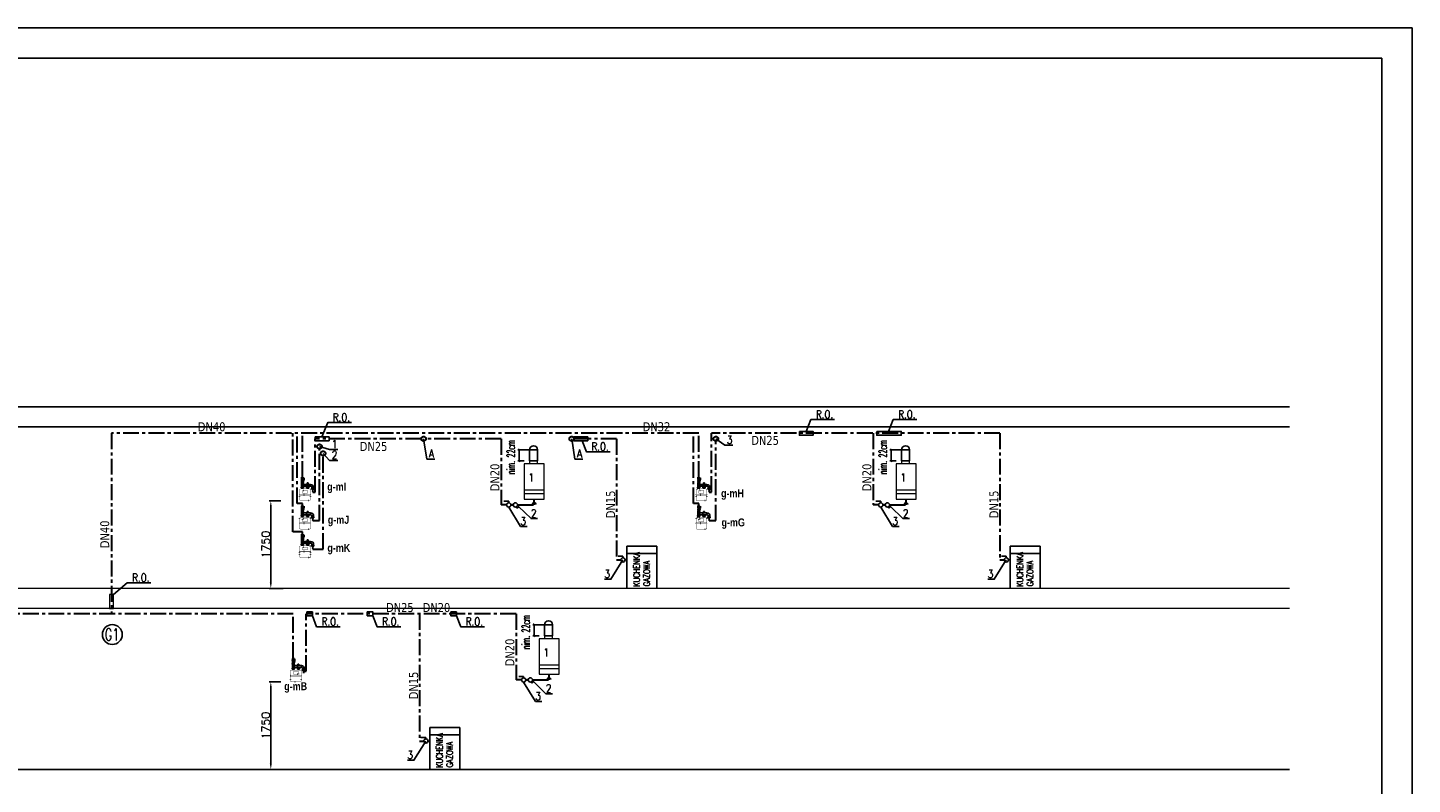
# Model space of a CAD drawing. Extents: x -220425 to -32551, y -64521 to 77206.
# Tile 37 of 59: x -145819 to -118180, y -3996 to 11109. Entities that reach past the tile are written whole.
import ezdxf
from ezdxf.enums import TextEntityAlignment as Align
from ezdxf.lldxf.tags import DXFTag

# ---------------------------------------------------------------- set-up
doc = ezdxf.new("R2010")
doc.units = 0
doc.header["$MEASUREMENT"] = 0
for name, pattern in [('ACAD_ISO07W100', [3, 0, -3]), ('ACAD_ISO14W100', [25.5, 12, -3, 0.5, -3, 0.5, -3, 0.5, -3]), ('Kreski i kropki', [450, 250, -100, 0, -100]), ('MITTE', [50.8, 31.75, -6.35, 6.35, -6.35])]:
    doc.linetypes.add(name, pattern=pattern)
for name, color, linetype, lineweight in [('#ks', 34, 'Continuous', 30), ('..', 5, 'Continuous', 35), ('_AP_gaz', 50, 'Kreski i kropki', 30), ('_MK_gaz', 50, 'Kreski i kropki', 30), ('IS_Zimna_woda', 5, 'SOLID', 30), ('Istniejące stropy_Nr_Pióra__5', 7, 'Continuous', 13), ('kec_urzadzenia', 6, 'Continuous', 35)]:
    doc.layers.add(name, color=color, linetype=linetype, lineweight=lineweight)
for name, color, linetype in [('#opisy', 252, 'Continuous'), ('02_OPIS', 3, 'Continuous'), ('_ARMATURA', 6, 'Continuous'), ('_MK_opis gazu', 3, 'Continuous'), ('_opisy wodkan', 2, 'Continuous'), ('armatura', 6, 'Continuous'), ('Drzwi ArchiCAD', 7, 'Continuous'), ('gaz', 2, 'Continuous'), ('KONTUR', 2, 'Continuous'), ('OPISRZĘDNA', 6, 'Continuous'), ('osie', 25, 'Continuous'), ('w25', 2, 'Continuous'), ('w35', 3, 'Continuous'), ('WYMIAR', 1, 'Continuous'), ('wymiary', 1, 'Continuous')]:
    doc.layers.add(name, color=color, linetype=linetype)
doc.styles.add('GENERATED_STYLE_4', font='txt')
doc.styles.add('GLOWNE', font='verdana.ttf')
doc.styles.add('ROMANS', font='romans.shx', dxfattribs={"width": 0.85, "height": 0.11})
doc.styles.add('SIMPLEX', font='SIMPLEX.SHX')
doc.styles.get("Standard").update_dxf_attribs({"font": 'txt', "bigfont": 'BIGFONT.SHX'})
tags = doc.linetypes.add('SOLID', pattern=[10, 10, 0]).pattern_tags.tags
tags[6:7] = [DXFTag(74, 4), DXFTag(75, 0), DXFTag(340, '0'), DXFTag(46, 0.0), DXFTag(50, 0.0), DXFTag(44, 0.0), DXFTag(45, 0.0)]
tags[4:5] = [DXFTag(74, 4), DXFTag(75, 0), DXFTag(340, '0'), DXFTag(46, 0.0), DXFTag(50, 0.0), DXFTag(44, 0.0), DXFTag(45, 0.0)]
doc.dimstyles.new('ISO-25', dxfattribs={"dimtxt": 2.5, "dimasz": 2.5, "dimexe": 1.25, "dimexo": 0.625, "dimtad": 1, "dimtxsty": 'Standard', "dimcen": 2.5, "dimadec": 0, "dimazin": 0, "dimtfac": 1, "dimtmove": 0, "dimatfit": 3, "dimfxl": 1, "dimarcsym": 0})

# ---------------------------------------------------------------- blocks, each defined once
blk = doc.blocks.new('A$C382C6C0C')
at = {"layer": '#ks', "color": 7, "lineweight": -3}
for p, q in [((-248.5, 61), (3951.5, 61)), ((3951.5, -2909), (3951.5, 61)), ((0, 0), (3890.5, 0)), ((3890.5, -2848), (3890.5, 0))]:
    blk.add_line(p, q, dxfattribs=at)
blk = doc.blocks.new('A$C06DD60EA')
at = {"layer": 'wymiary'}
h = blk.add_hatch(color=256, dxfattribs=at)
h.paths.add_polyline_path([(193, -272), (188, -272), (188, -297)])
h.paths.add_polyline_path([(188, -297), (188, -272), (184, -272)])
for p, q in [((-34, -116), (0, -116)), ((-34, -196), (0, -196)), ((-34, -196), (0, -196)), ((15, -10), (16, -10)), ((171, -204), (171, -222)), ((174, -204), (202, -204)), ((205, -204), (205, -222))]:
    blk.add_line(p, q)
at = {"layer": 'KONTUR'}
for p, q in [((-34, 0), (-34, -30)), ((-34, 0), (-34, -30)), ((0, 0), (0, -30)), ((0, 0), (0, -30)), ((-37, -196), (-40, -198)), ((-37, -196), (-40, -198)), ((-40, -198), (-40, -210)), ((-40, -210), (-40, -198)), ((-37, -212), (-40, -210)), ((-37, -212), (-40, -210)), ((-35, -30), (-37, -32)), ((-37, -43), (-37, -32)), ((-35, -45), (-37, -43)), ((-35, -102), (-37, -104)), ((-37, -114), (-37, -104)), ((-35, -116), (-37, -114)), ((-37, -196), (3, -196)), ((3, -212), (-37, -212)), ((-35, -30), (1, -30)), ((1, -45), (-35, -45)), ((-35, -102), (1, -102)), ((0, -116), (-34, -116)), ((-34, -196), (-34, -116)), ((-33, -45), (-2, -45)), ((-33, -62), (-33, -45)), ((-33, -102), (-33, -86)), ((-33, -102), (-2, -102)), ((-32, -211), (-32, -198)), ((-31, -32), (-31, -44)), ((-31, -103), (-31, -115)), ((-4, -102), (-30, -102)), ((-4, -30), (-29, -30)), ((-21, -212), (-13, -212)), ((0, -212), (-5, -212)), ((-3, -32), (-3, -44)), ((-3, -103), (-3, -115)), ((-2, -62), (-2, -45)), ((-2, -102), (-2, -86)), ((-2, -196), (3, -196)), ((-2, -211), (-2, -198)), ((0, -196), (0, -116)), ((95, -144), (0, -144)), ((0, -180), (74, -180)), ((1, -30), (3, -32)), ((1, -67), (4, -67)), ((1, -102), (3, -104)), ((1, -116), (3, -114)), ((1, -116), (3, -114)), ((3, -43), (3, -32)), ((3, -32), (3, -43)), ((3, -104), (3, -114)), ((3, -114), (3, -104)), ((3, -196), (6, -198)), ((3, -212), (6, -210)), ((4, -62), (15, -52)), ((4, -79), (4, -62)), ((5, -79), (5, -62)), ((5, -77), (5, -67)), ((5, -67), (8, -67)), ((8, -69), (5, -69)), ((6, -198), (6, -210)), ((8, -76), (8, -68)), ((8, -70), (11, -70)), ((8, -74), (11, -74)), ((15, -52), (15, -10)), ((16, -52), (16, -10)), ((64, -147), (66, -147)), ((64, -147), (64, -177)), ((64, -177), (66, -177)), ((66, -196), (64, -198)), ((66, -196), (64, -198)), ((64, -210), (64, -198)), ((64, -198), (64, -210)), ((66, -212), (64, -210)), ((66, -212), (64, -210)), ((66, -145), (66, -179)), ((66, -145), (146, -145)), ((66, -179), (74, -179)), ((66, -196), (107, -196)), ((107, -212), (66, -212)), ((70, -212), (75, -212)), ((72, -211), (72, -198)), ((74, -179), (74, -180)), ((100, -179), (74, -179)), ((74, -179), (74, -179)), ((74, -180), (74, -196)), ((75, -114), (95, -114)), ((75, -114), (75, -144)), ((75, -130), (95, -130)), ((91, -212), (83, -212)), ((95, -114), (95, -145)), ((95, -145), (95, -144)), ((99, -180), (99, -196)), ((100, -179), (146, -179)), ((102, -196), (107, -196)), ((102, -211), (102, -198)), ((107, -196), (109, -198)), ((107, -212), (109, -210)), ((109, -198), (109, -210)), ((146, -145), (146, -179)), ((165, -222), (163, -224)), ((165, -222), (163, -224)), ((163, -224), (163, -237)), ((163, -237), (163, -224)), ((165, -239), (163, -237)), ((165, -239), (163, -237)), ((165, -222), (210, -222)), ((210, -239), (165, -239)), ((169, -239), (175, -239)), ((171, -238), (171, -223)), ((204, -239), (172, -239)), ((192, -239), (183, -239)), ((207, -239), (201, -239)), ((204, -222), (210, -222)), ((205, -238), (205, -223)), ((210, -222), (213, -224)), ((210, -239), (213, -237)), ((213, -224), (213, -237))]:
    blk.add_line(p, q, dxfattribs=at)
at = {"layer": 'KONTUR', "linetype": 'ACAD_ISO07W100'}
for p, q in [((-73, -342), (-73, -253)), ((121, -233), (-51, -233)), ((-38, -233), (-38, -216)), ((-34, -212), (-29, -212)), ((-32, -212), (-3, -212)), ((-25, -216), (-25, -233)), ((-15, -262), (85, -262)), ((-15, -315), (-15, -262)), ((-9, -216), (-9, -233)), ((4, -233), (4, -216)), ((66, -233), (66, -216)), ((101, -212), (72, -212)), ((79, -216), (79, -233)), ((85, -262), (85, -315)), ((95, -216), (95, -233)), ((104, -212), (99, -212)), ((108, -233), (108, -216)), ((143, -342), (143, -250)), ((-73, -443), (-73, -354)), ((119, -467), (-49, -467)), ((85, -315), (-15, -315)), ((143, -443), (143, -354))]:
    blk.add_line(p, q, dxfattribs=at)
at = {"layer": 'KONTUR'}
blk.add_circle((85, -121), 3.6, dxfattribs=at)
for centre, radius, start, end in [((-17, -48), 50.8, 70.3723, 109.2537), ((-39, -210), 13.6, 62.5935, 85.2215), ((-39, -199), 13.6, 274.7785, 297.4065), ((-36, -43), 12.2, 62.5935, 85.2215), ((-36, -33), 12.2, 274.7785, 297.4065), ((-36, -114), 12.2, 62.5935, 85.2215), ((-36, -104), 12.2, 274.7785, 297.4065), ((-17, -275), 78.7, 89.9587, 101.1274), ((-17, -133), 78.7, 258.8726, 270.0413), ((-17, -101), 70.8, 89.9587, 101.1274), ((-17, 26), 70.8, 258.8726, 270.0413), ((-17, -173), 70.8, 89.9587, 101.1274), ((-17, -46), 70.8, 258.8726, 270.0413), ((-17, -101), 70.8, 78.8726, 90.0413), ((-17, 26), 70.8, 269.9587, 281.1274), ((-17, -173), 70.8, 78.8726, 90.0413), ((-17, -46), 70.8, 269.9587, 281.1274), ((-17, -275), 78.7, 78.8726, 90.0413), ((-17, -133), 78.7, 269.9587, 281.1274), ((2, -43), 12.2, 94.7785, 117.4065), ((2, -33), 12.2, 242.5935, 265.2215), ((2, -114), 12.2, 94.7785, 117.4065), ((2, -104), 12.2, 242.5935, 265.2215), ((4, -210), 13.6, 94.7785, 117.4065), ((4, -199), 13.6, 242.5935, 265.2215), ((7, -68), 1.91, 319.0096, 40.9904), ((0, -72), 8.29, 340.7451, 19.2549), ((65, -210), 13.6, 62.5935, 85.2215), ((65, -199), 13.6, 274.7785, 297.4065), ((87, -275), 78.7, 89.9587, 101.1274), ((87, -133), 78.7, 258.8726, 270.0413), ((87, -275), 78.7, 78.8726, 90.0413), ((87, -133), 78.7, 269.9587, 281.1274), ((108, -210), 13.6, 94.7785, 117.4065), ((108, -199), 13.6, 242.5935, 265.2215), ((164, -237), 15, 62.5935, 85.2215), ((164, -224), 15, 274.7785, 297.4065), ((188, -308), 86.6, 89.9587, 101.1274), ((188, -153), 86.6, 258.8726, 270.0413), ((188, -308), 86.6, 78.8726, 90.0413), ((188, -153), 86.6, 269.9587, 281.1274), ((212, -237), 15, 94.7785, 117.4065), ((212, -224), 15, 242.5935, 265.2215)]:
    blk.add_arc(centre, radius, start, end, dxfattribs=at)
at = {"layer": 'KONTUR', "linetype": 'ACAD_ISO07W100'}
for centre, radius, start, end in [((-50, -255), 22.9, 91.6079, 172.7123), ((-34, -216), 4, 90, 180), ((-29, -216), 4, 0, 90.0418), ((-21, -216), 4, 90.0418, 180), ((-13, -216), 4, 0, 90.0418), ((-5, -216), 4, 90, 180), ((0, -216), 4, 0, 90), ((70, -216), 4, 90, 180), ((75, -216), 4, 0, 90), ((83, -216), 4, 89.9582, 180), ((91, -216), 4, 0, 89.9582), ((99, -216), 4, 89.9582, 180), ((104, -216), 4, 0, 90), ((120, -256), 23.5, 13.5733, 87.783), ((-49, -443), 24, 180, 270), ((119, -443), 24, 270, 0)]:
    blk.add_arc(centre, radius, start, end, dxfattribs=at)
at = {"layer": 'w25'}
for p, q in [((-35, -62), (1, -62)), ((-35, -86), (-35, -62)), ((-35, -86), (1, -86)), ((-33, -48), (-2, -48)), ((-33, -98), (-2, -98)), ((-25, -48), (-25, -62)), ((-25, -98), (-25, -86)), ((-9, -48), (-9, -62)), ((-9, -98), (-9, -86)), ((1, -86), (1, -62)), ((1, -77), (4, -77)), ((5, -79), (4, -79)), ((8, -75), (5, -75)), ((5, -77), (8, -77)), ((11, -70), (12, -71)), ((11, -70), (11, -74)), ((11, -74), (12, -73)), ((12, -73), (12, -71))]:
    blk.add_line(p, q, dxfattribs=at)
blk.add_arc((7, -76), 1.91, 319.0096, 40.9904, dxfattribs=at)
at = {"layer": 'w35'}
for p, q in [((1, -45), (3, -43)), ((99, -179), (99, -180)), ((100, -179), (100, -179)), ((100, -179), (100, -179)), ((100, -179), (100, -179))]:
    blk.add_line(p, q, dxfattribs=at)
at = {"layer": 'WYMIAR'}
for p, q in [((146, -179), (146, -145)), ((205, -204), (171, -204))]:
    blk.add_line(p, q, dxfattribs=at)
for radius, start, end in [(58.9, 0, 90), (25, 359.8871, 90.2726)]:
    blk.add_arc((146, -204), radius, start, end, dxfattribs=at)
at = {"layer": 'wymiary'}
for p, q in [((1, -116), (-35, -116)), ((16, -52), (5, -62)), ((184, -272), (188, -272)), ((188, -297), (184, -272)), ((188, -246), (188, -297)), ((188, -255), (188, -297)), ((188, -297), (193, -272)), ((193, -272), (188, -272))]:
    blk.add_line(p, q, dxfattribs=at)
at = {"layer": 'wymiary', "linetype": 'ACAD_ISO07W100'}
for p, q in [((-79, -345), (-73, -342)), ((-79, -350), (-73, -354)), ((-73, -342), (143, -342)), ((-73, -354), (143, -354)), ((149, -345), (143, -342)), ((149, -350), (143, -354))]:
    blk.add_line(p, q, dxfattribs=at)
for centre, start, end in [((-76, -348), 139.6893, 220.3107), ((146, -348), 319.6893, 40.3107)]:
    blk.add_arc(centre, 4, start, end, dxfattribs=at)
blk = doc.blocks.new('*D1104')
at = {"layer": '_MK_opis gazu', "color": 0, "lineweight": -2}
for p, q in [((-140763, -1949), (-140996, -1949)), ((-140966, -3579), (-140966, -2069)), ((-140720, -3699), (-140996, -3699))]:
    blk.add_line(p, q, dxfattribs=at)
at = {"layer": '_MK_opis gazu', "color": 0}
for points in [[(-140946, -2069), (-140986, -2069), (-140966, -1949)], [(-140986, -3579), (-140946, -3579), (-140966, -3699)]]:
    blk.add_solid(points, dxfattribs=at)
at = {"layer": 'Defpoints', "color": 0}
for p in [(-140966, -1949), (-140763, -1949), (-140720, -3699)]:
    blk.add_point(p, dxfattribs=at)
at = {"layer": '_MK_opis gazu', "color": 0, "lineweight": -3, "insert": (-141066, -2824), "char_height": 160, "attachment_point": 5, "rotation": 90}
blk.add_mtext('1750', dxfattribs=at)
blk = doc.blocks.new('*D1108')
at = {"layer": '_MK_opis gazu', "color": 0, "lineweight": -2}
for p, q in [((-140763, 1666), (-140996, 1666)), ((-140966, 36), (-140966, 1546)), ((-140720, -84), (-140996, -84))]:
    blk.add_line(p, q, dxfattribs=at)
at = {"layer": '_MK_opis gazu', "color": 0}
for points in [[(-140946, 1546), (-140986, 1546), (-140966, 1666)], [(-140986, 36), (-140946, 36), (-140966, -84)]]:
    blk.add_solid(points, dxfattribs=at)
at = {"layer": 'Defpoints', "color": 0}
for p in [(-140966, 1666), (-140763, 1666), (-140720, -84)]:
    blk.add_point(p, dxfattribs=at)
at = {"layer": '_MK_opis gazu', "color": 0, "lineweight": -3, "insert": (-141066, 791), "char_height": 160, "attachment_point": 5, "rotation": 90}
blk.add_mtext('1750', dxfattribs=at)

msp = doc.modelspace()

# ---------------------------------------------------------------- linework, layer by layer
at = {"layer": '#opisy', "color": 7}
msp.add_circle((-144130.511, -1005.686), 198.159, dxfattribs=at)
at = {"layer": '..', "color": 6, "lineweight": -3, "ltscale": 1.5}
for points in [[(-135709.775, 1638.814), (-135747.433, 1601.156), (-135709.775, 1601.156)], [(-135709.775, 1638.814), (-135672.117, 1601.156), (-135709.775, 1601.156)], [(-128284.558, 1638.814), (-128322.216, 1601.156), (-128284.558, 1601.156)], [(-128284.558, 1638.814), (-128246.899, 1601.156), (-128284.558, 1601.156)], [(-135411.84, -1854.965), (-135449.498, -1892.623), (-135411.84, -1892.623)], [(-135411.84, -1854.965), (-135374.182, -1892.623), (-135411.84, -1892.623)]]:
    msp.add_lwpolyline(points, dxfattribs=at)
for p, q in [((-150744.473, 3541.418), (-120631.574, 3541.418)), ((-120631.574, 3141.418), (-150744.473, 3141.418)), ((-150744.473, -3698.582), (-120631.574, -3698.582))]:
    msp.add_line(p, q)
at = {"layer": '_AP_gaz', "color": 40, "linetype": 'ACAD_ISO14W100', "ltscale": 2}
for points in [[(-136127.289, 1581.734), (-136174.032, 1581.734)], [(-128702.072, 1581.734), (-128748.815, 1581.734)], [(-135829.354, -1912.045), (-135876.097, -1912.045)]]:
    msp.add_lwpolyline(points, dxfattribs=at)
at = {"layer": '_ARMATURA', "color": 7}
for p, q in [((-135799.775, 2682.894), (-136032.362, 2682.894)), ((-136023.699, 2700.419), (-135988.65, 2665.37)), ((-136006.175, 2462.894), (-136006.175, 2682.894)), ((-128374.558, 2682.894), (-128607.145, 2682.894)), ((-128598.482, 2700.419), (-128563.433, 2665.37)), ((-128580.957, 2462.894), (-128580.957, 2682.894)), ((-135906.145, 2462.894), (-136032.362, 2462.894)), ((-136023.699, 2480.419), (-135988.65, 2445.37)), ((-128480.928, 2462.894), (-128607.145, 2462.894)), ((-128598.482, 2480.419), (-128563.433, 2445.37)), ((-135501.84, -810.885), (-135734.427, -810.885)), ((-135725.764, -793.36), (-135690.715, -828.409)), ((-135708.239, -1030.885), (-135708.239, -810.885)), ((-135608.21, -1030.885), (-135734.427, -1030.885)), ((-135725.764, -1013.36), (-135690.715, -1048.409))]:
    msp.add_line(p, q, dxfattribs=at)
at = {"layer": '_ARMATURA', "color": 6, "linetype": 'Continuous', "ltscale": 3}
for p, q in [((-136265.257, 1653.562), (-136313.879, 1653.562)), ((-136265.257, 1653.562), (-136216.634, 1653.562)), ((-136216.634, 1623.705), (-136216.634, 1653.562)), ((-128840.039, 1653.562), (-128888.661, 1653.562)), ((-128840.039, 1653.562), (-128791.417, 1653.562)), ((-128791.417, 1623.705), (-128791.417, 1653.562)), ((-133986.304, 556.093), (-134034.926, 556.093)), ((-133986.304, 556.093), (-133937.682, 556.093)), ((-133937.682, 526.236), (-133937.682, 556.093)), ((-126334.062, 556.093), (-126382.684, 556.093)), ((-126334.062, 556.093), (-126285.44, 556.093)), ((-126285.44, 526.236), (-126285.44, 556.093)), ((-135967.321, -1840.217), (-136015.944, -1840.217)), ((-135967.321, -1840.217), (-135918.699, -1840.217)), ((-135918.699, -1870.074), (-135918.699, -1840.217)), ((-137919.758, -3058.907), (-137968.38, -3058.907)), ((-137919.758, -3058.907), (-137871.136, -3058.907)), ((-137871.136, -3088.764), (-137871.136, -3058.907))]:
    msp.add_line(p, q, dxfattribs=at)
at = {"layer": '_ARMATURA', "color": 7}
for points in [[(-136216.586, 1538.59), (-135978.409, 1153.881), (-135850.62, 1153.881)], [(-136022.377, 1549.422), (-135771.854, 1307.492), (-135644.065, 1307.492)], [(-128791.369, 1538.59), (-128553.192, 1153.881), (-128425.403, 1153.881)], [(-128597.16, 1549.422), (-128346.636, 1307.492), (-128218.848, 1307.492)], [(-133937.634, 483.678), (-134175.811, 98.97), (-134303.599, 98.97)], [(-126285.392, 483.678), (-126523.569, 98.97), (-126651.357, 98.97)], [(-135918.651, -1955.19), (-135680.474, -2339.898), (-135552.685, -2339.898)], [(-135724.442, -1944.357), (-135473.919, -2186.287), (-135346.13, -2186.287)], [(-137871.087, -3131.322), (-138109.265, -3516.03), (-138237.053, -3516.03)]]:
    msp.add_lwpolyline(points, dxfattribs=at)
at = {"layer": '_ARMATURA', "color": 6, "linetype": 'Continuous', "extrusion": (0, 0, -1)}
for centre in [(-136216.586, 1581.147), (-128791.369, 1581.147), (-133937.634, 483.678), (-126285.392, 483.678), (-135918.651, -1912.632), (-137871.087, -3131.322)]:
    msp.add_ellipse(centre, major_axis=(-30.093, -30.093), ratio=1, start_param=3.926990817, end_param=10.210176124, dxfattribs=at)
at = {"layer": '_MK_gaz', "color": 7, "linetype": 'Continuous', "lineweight": -3, "ltscale": 20}
for points in [[(-139356.489, 3227.039), (-139829.035, 3227.039), (-139944.249, 2940.369)], [(-129711.912, 3286.27), (-130184.458, 3286.27), (-130280.144, 3050.211)], [(-128068.282, 3286.27), (-128540.827, 3286.27), (-128636.514, 3050.211)], [(-134192.902, 2644.34), (-134665.448, 2644.34), (-134750.359, 2862.692)], [(-143359.386, 27.399), (-143831.932, 27.399), (-144105.172, -208.582)], [(-139579.203, -849.44), (-140051.749, -849.44), (-140136.66, -631.087)], [(-138371.361, -849.44), (-138843.907, -849.44), (-138928.817, -631.087)], [(-136702.435, -849.44), (-137174.981, -849.44), (-137259.892, -631.087)]]:
    msp.add_lwpolyline(points, dxfattribs=at)
at = {"layer": '_MK_gaz', "color": 6, "linetype": 'Continuous', "lineweight": 20, "ltscale": 20}
msp.add_lwpolyline([(-144182.583, -208.582), (-144182.583, -488.582), (-144105.172, -488.582), (-144105.172, -208.582)], close=True, dxfattribs=at)
at = {"layer": '_MK_opis gazu', "color": 7, "lineweight": -3}
for p, q in [((-132081.555, 2901.53), (-131904.623, 2772.501)), ((-131904.623, 2772.501), (-131743.884, 2772.501)), ((-139993.48, 2746.312), (-139791.144, 2686.565)), ((-139921.782, 2610.52), (-139791.144, 2469.817)), ((-139791.144, 2686.565), (-139630.405, 2686.565)), ((-139791.144, 2469.817), (-139630.405, 2469.817))]:
    msp.add_line(p, q, dxfattribs=at)
at = {"layer": '_MK_opis gazu', "color": 6}
for points in [[(-130413.521, 3050.211), (-130139.936, 3050.211), (-130140.027, 2972.533), (-130413.612, 2972.533), (-130413.521, 3050.211)], [(-128871, 3050.211), (-128382.678, 3050.211), (-128382.769, 2972.533), (-128871.092, 2972.533), (-128871, 3050.211)], [(-140077.728, 2940.369), (-139804.143, 2940.369), (-139804.234, 2862.692), (-140077.819, 2862.692), (-140077.728, 2940.369)], [(-134914.141, 2940.369), (-134640.556, 2940.369), (-134640.647, 2862.692), (-134914.232, 2862.692), (-134914.141, 2940.369)], [(-140249.703, -553.41), (-140136.569, -553.41), (-140136.66, -631.087), (-140249.795, -631.087), (-140249.703, -553.41)], [(-139041.861, -553.41), (-138928.726, -553.41), (-138928.817, -631.087), (-139041.952, -631.087), (-139041.861, -553.41)], [(-137372.935, -553.41), (-137259.8, -553.41), (-137259.892, -631.087), (-137373.027, -631.087), (-137372.935, -553.41)]]:
    msp.add_lwpolyline(points, dxfattribs=at)
at = {"layer": 'armatura'}
for p, q in [((-136068.42, 1541.227), (-136045.345, 1518.151)), ((-136018.226, 1545.271), (-136045.345, 1518.151)), ((-136041.301, 1568.346), (-136018.226, 1545.271)), ((-128643.203, 1541.227), (-128620.128, 1518.151)), ((-128593.008, 1545.271), (-128620.128, 1518.151)), ((-128616.083, 1568.346), (-128593.008, 1545.271)), ((-133259.275, 756.418), (-133859.275, 756.418)), ((-133859.275, 756.418), (-133859.275, -83.582)), ((-133259.275, 609.818), (-133859.275, 609.818)), ((-133259.275, -83.582), (-133259.275, 756.418)), ((-125607.033, 756.418), (-126207.033, 756.418)), ((-126207.033, 756.418), (-126207.033, -83.582)), ((-125607.033, 609.818), (-126207.033, 609.818)), ((-125607.033, -83.582), (-125607.033, 756.418)), ((-135743.366, -1925.433), (-135720.29, -1948.509)), ((-135770.485, -1952.552), (-135747.41, -1975.628)), ((-135720.29, -1948.509), (-135747.41, -1975.628)), ((-137192.729, -2858.582), (-137792.729, -2858.582)), ((-137792.729, -2858.582), (-137792.729, -3698.582)), ((-137192.729, -3005.182), (-137792.729, -3005.182)), ((-137192.729, -3698.582), (-137192.729, -2858.582))]:
    msp.add_line(p, q, dxfattribs=at)
for centre in [(-136081.808, 1581.734), (-128656.591, 1581.734), (-135783.873, -1912.045)]:
    msp.add_circle(centre, 42.663, dxfattribs=at)
at = {"layer": 'Drzwi ArchiCAD'}
for p, q in [((-137915.608, 2901.53), (-137851.494, 2498.328)), ((-134959.936, 2901.53), (-134895.822, 2498.328)), ((-137851.494, 2498.328), (-137690.755, 2498.328)), ((-134895.822, 2498.328), (-134735.082, 2498.328)), ((-140996.215, 1666.418), (-140763.955, 1666.418))]:
    msp.add_line(p, q, dxfattribs=at)
at = {"layer": 'gaz'}
for p, q in [((-133895.076, 483.678), (-133859.275, 483.678)), ((-126242.834, 483.678), (-126207.033, 483.678)), ((-137828.53, -3131.322), (-137792.729, -3131.322))]:
    msp.add_line(p, q, dxfattribs=at)
at = {"layer": 'IS_Zimna_woda', "color": 2, "linetype": 'MITTE', "ltscale": 10}
for p, q in [((-144143.878, 3011.372), (-144143.878, -592.249)), ((-132422.239, 3011.372), (-144143.878, 3011.372)), ((-140528.696, 1044.025), (-140528.696, 3011.372)), ((-140437.949, 1612.101), (-140437.949, 3011.372)), ((-140334.164, 2136.903), (-140334.164, 3011.372)), ((-140077.774, 1837.227), (-140077.774, 2901.53)), ((-137961.358, 2901.53), (-140077.774, 2901.53)), ((-136369.227, 2901.53), (-137869.859, 2901.53)), ((-136369.227, 2901.53), (-136369.227, 1581.147)), ((-134062.997, 2901.53), (-134914.186, 2901.53)), ((-134062.997, 2901.53), (-134062.997, 483.678)), ((-132526.024, 1612.101), (-132526.024, 3011.372)), ((-132422.239, 2136.903), (-132422.239, 3011.372)), ((-132165.849, 1837.227), (-132165.849, 3011.372)), ((-126410.755, 3011.372), (-132165.849, 3011.372)), ((-132081.555, 1269.15), (-132081.555, 2855.781)), ((-128944.01, 3011.372), (-128944.01, 1581.147)), ((-126410.755, 3011.372), (-126410.755, 483.678)), ((-139993.48, 1269.15), (-139993.48, 2700.563)), ((-139921.782, 701.073), (-139921.782, 2564.77)), ((-140437.949, 1612.101), (-140437.949, 1967.74)), ((-132526.024, 1612.101), (-132526.024, 1967.74)), ((-140128.955, 1837.227), (-140077.774, 1837.227)), ((-135709.775, 1638.814), (-135709.775, 1695.894)), ((-132217.031, 1837.227), (-132165.849, 1837.227)), ((-128284.558, 1638.814), (-128284.558, 1695.894)), ((-140334.455, 1612.101), (-140437.949, 1612.101)), ((-140334.455, 1565.873), (-140334.455, 1612.101)), ((-136259.144, 1581.147), (-136369.227, 1581.147)), ((-136039.146, 1581.734), (-135709.775, 1581.734)), ((-135709.775, 1581.734), (-135709.775, 1601.156)), ((-132422.53, 1612.101), (-132526.024, 1612.101)), ((-132422.53, 1565.873), (-132422.53, 1612.101)), ((-128833.927, 1581.147), (-128944.01, 1581.147)), ((-128613.928, 1581.734), (-128284.558, 1581.734)), ((-128284.558, 1581.734), (-128284.558, 1601.156)), ((-140128.955, 1269.15), (-139993.48, 1269.15)), ((-132217.031, 1269.15), (-132081.555, 1269.15)), ((-140334.455, 1044.025), (-140528.696, 1044.025)), ((-140334.455, 997.796), (-140334.455, 1044.025)), ((-140128.955, 701.073), (-139921.782, 701.073)), ((-134062.997, 483.678), (-133980.191, 483.678)), ((-126410.755, 483.678), (-126327.95, 483.678)), ((-140516.578, -592.249), (-151054.829, -592.249)), ((-140516.578, -1478.752), (-140516.578, -592.249)), ((-140260.188, -1736.905), (-140260.188, -592.249)), ((-136071.292, -592.249), (-140260.188, -592.249)), ((-137996.451, -592.249), (-137996.451, -3131.322)), ((-136071.292, -592.249), (-136071.292, -1912.632)), ((-140311.37, -1736.905), (-140311.39, -1721.093)), ((-140311.37, -1736.905), (-140260.188, -1736.905)), ((-135961.209, -1912.632), (-136071.292, -1912.632)), ((-135741.211, -1912.045), (-135411.84, -1912.045)), ((-135411.84, -1854.965), (-135411.84, -1797.885)), ((-135411.84, -1912.045), (-135411.84, -1892.623)), ((-137996.451, -3131.322), (-137913.645, -3131.322))]:
    msp.add_line(p, q, dxfattribs=at)
for points in [[(-136174.032, 1581.734), (-136127.289, 1581.734)], [(-128748.815, 1581.734), (-128702.072, 1581.734)], [(-135876.097, -1912.045), (-135829.354, -1912.045)]]:
    msp.add_lwpolyline(points, dxfattribs=at)
for centre in [(-139993.48, 2746.312), (-137915.608, 2901.53), (-134959.936, 2901.53), (-132081.555, 2901.53), (-139921.782, 2610.52)]:
    msp.add_circle(centre, 45.749, dxfattribs=at)
at = {"layer": 'Istniejące stropy_Nr_Pióra__5', "linetype": 'Continuous'}
for p, q in [((-120631.574, -83.582), (-150744.473, -83.582)), ((-120631.574, -488.582), (-150744.473, -488.582))]:
    msp.add_line(p, q, dxfattribs=at)
at = {"layer": 'kec_urzadzenia', "color": 1, "lineweight": 20}
for p, q in [((-135639.775, 2462.894), (-135799.775, 2462.894)), ((-135799.775, 2462.894), (-135799.775, 2402.894)), ((-135799.775, 2462.894), (-135639.775, 2462.894)), ((-135790.471, 2462.894), (-135790.471, 2462.894)), ((-135649.079, 2462.894), (-135649.079, 2462.894)), ((-135639.775, 2402.894), (-135639.775, 2462.894)), ((-128214.558, 2462.894), (-128374.558, 2462.894)), ((-128374.558, 2462.894), (-128374.558, 2402.894)), ((-128374.558, 2462.894), (-128214.558, 2462.894)), ((-128365.254, 2462.894), (-128365.254, 2462.894)), ((-128223.862, 2462.894), (-128223.862, 2462.894)), ((-128214.558, 2402.894), (-128214.558, 2462.894)), ((-135509.775, 1876.416), (-135909.775, 1876.416)), ((-135509.775, 1804.155), (-135909.775, 1804.155)), ((-128084.558, 1876.416), (-128484.558, 1876.416)), ((-128084.558, 1804.155), (-128484.558, 1804.155)), ((-135341.84, -1030.885), (-135501.84, -1030.885)), ((-135501.84, -1030.885), (-135501.84, -1090.885)), ((-135501.84, -1030.885), (-135341.84, -1030.885)), ((-135492.536, -1030.885), (-135492.536, -1030.885)), ((-135351.144, -1030.885), (-135351.144, -1030.885)), ((-135341.84, -1090.885), (-135341.84, -1030.885)), ((-135211.84, -1617.363), (-135611.84, -1617.363)), ((-135211.84, -1689.624), (-135611.84, -1689.624))]:
    msp.add_line(p, q, dxfattribs=at)
for points in [[(-135509.775, 2402.894), (-135909.775, 2402.894), (-135909.775, 1695.894), (-135509.775, 1695.894)], [(-128084.558, 2402.894), (-128484.558, 2402.894), (-128484.558, 1695.894), (-128084.558, 1695.894)], [(-135211.84, -1090.885), (-135611.84, -1090.885), (-135611.84, -1797.885), (-135211.84, -1797.885)]]:
    msp.add_lwpolyline(points, close=True, dxfattribs=at)
at = {"layer": 'osie', "color": 7}
for p, q in [((-135799.775, 2682.894), (-135799.775, 2462.894)), ((-135799.775, 2682.894), (-135639.775, 2682.894)), ((-135639.775, 2682.894), (-135639.775, 2462.894)), ((-128374.558, 2682.894), (-128374.558, 2462.894)), ((-128374.558, 2682.894), (-128214.558, 2682.894)), ((-128214.558, 2682.894), (-128214.558, 2462.894)), ((-135501.84, -810.885), (-135501.84, -1030.885)), ((-135501.84, -810.885), (-135341.84, -810.885)), ((-135341.84, -810.885), (-135341.84, -1030.885))]:
    msp.add_line(p, q, dxfattribs=at)
for centre in [(-135719.775, 2682.894), (-128294.558, 2682.894), (-135421.84, -810.885)]:
    msp.add_arc(centre, 80, 0, 180, dxfattribs=at)

# ---------------------------------------------------------------- block references
at = {"layer": '#ks', "color": 1, "lineweight": 35, "xscale": 10, "yscale": 10, "zscale": 10}
msp.add_blockref('A$C382C6C0C', (-157694.733, 10498.884), dxfattribs=at)
for p in [(-140317.253, 2133.839), (-132405.329, 2133.839), (-140317.253, 1565.763), (-132405.329, 1565.763), (-140317.253, 997.686), (-140499.668, -1481.816)]:
    msp.add_blockref('A$C06DD60EA', p)

# ---------------------------------------------------------------- texts
at = {"layer": '#opisy', "color": 7, "width": 0.7}
msp.add_text('G1', height=240, dxfattribs=at).set_placement((-144134.057, -1005.686), align=Align.MIDDLE_CENTER)
at = {"color": 7, "linetype": 'Continuous', "lineweight": 13, "char_height": 160, "attachment_point": 2, "style": 'GENERATED_STYLE_4'}
for s, insert in [('\\pxqc;\\fArial|b1|i0|c0|p34;\\W0.8;\\A1;g-mI', (-139651.244, 2025.87)), ('\\pxqc;\\fArial|b1|i0|c0|p34;\\W0.8;\\A1;g-mH', (-131749.895, 1894.168)), ('\\pxqc;\\fArial|b1|i0|c0|p34;\\W0.8;\\A1;g-mJ', (-139615.133, 1364.752)), ('\\pxqc;\\fArial|b1|i0|c0|p34;\\W0.8;\\A1;g-mG', (-131735.574, 1312.834)), ('\\pxqc;\\fArial|b1|i0|c0|p34;\\W0.8;\\A1;g-mK', (-139608.157, 805.047)), ('\\pxqc;\\fArial|b1|i0|c0|p34;\\W0.8;\\A1;g-mB', (-140470.311, -1957.209))]:
    msp.add_mtext(s, dxfattribs=dict(at, insert=insert))
at = {"layer": '02_OPIS', "style": 'ROMANS', "width": 0.5}
for p in [(-136095.057, 2195.092), (-128669.84, 2195.092), (-135797.122, -1298.687)]:
    msp.add_text('nim. 22cm', height=160, rotation=90, dxfattribs=at).set_placement(p)
at = {"layer": '_MK_opis gazu', "color": 7, "lineweight": -3, "char_height": 160, "width": 3205.51302, "attachment_point": 1, "style": 'SIMPLEX'}
for s, insert in [('{\\W0.8;R.O.}', (-139729.523, 3409.763)), ('{\\W0.8;R.O.}', (-130084.946, 3468.994)), ('{\\W0.8;R.O.}', (-128441.315, 3468.994)), ('\\W0.8;1', (-139748.102, 2876.334)), ('{\\W0.8;R.O.}', (-134565.936, 2827.064)), ('\\W0.8;3', (-131861.581, 2962.269)), ('\\W0.8;2', (-139748.102, 2659.585)), ('\\W0.8;A', (-137808.452, 2688.096)), ('\\W0.8;A', (-134852.779, 2688.096)), ('{\\W0.8;R.O.}', (-143732.42, 210.123)), ('{\\W0.8;R.O.}', (-139952.237, -666.716)), ('{\\W0.8;R.O.}', (-138744.394, -666.716)), ('{\\W0.8;R.O.}', (-137075.469, -666.716))]:
    msp.add_mtext(s, dxfattribs=dict(at, insert=insert))
at = {"layer": '_MK_opis gazu', "color": 3, "char_height": 180, "width": 1245.20194, "attachment_point": 1, "style": 'GLOWNE'}
for s, insert in [('\\W0.8;DN40', (-142422.219, 3232.612)), ('{\\W0.8;DN32}', (-133542.135, 3232.612)), ('\\W0.8;DN25', (-139190.289, 2839.409)), ('\\W0.8;DN25', (-131374.617, 2960.714)), ('\\W0.8;DN25', (-138664.287, -376.259)), ('\\W0.8;DN20', (-137934.932, -376.259))]:
    msp.add_mtext(s, dxfattribs=dict(at, insert=insert))
at = {"layer": '_MK_opis gazu', "color": 3, "char_height": 180, "width": 1245.20194, "attachment_point": 1, "rotation": 90, "style": 'GLOWNE'}
for s, insert in [('{\\W0.8;DN20}', (-136583.335, 1855.151)), ('{\\W0.8;DN20}', (-129158.118, 1855.151)), ('\\W0.8;DN15', (-134273.162, 1317.526)), ('\\W0.8;DN15', (-126620.92, 1317.526)), ('\\W0.8;DN40', (-144371.637, 719.007)), ('{\\W0.8;DN20}', (-136285.4, -1638.628)), ('\\W0.8;DN15', (-138206.615, -2297.474))]:
    msp.add_mtext(s, dxfattribs=dict(at, insert=insert))
at = {"layer": '_opisy wodkan', "color": 3, "linetype": 'ByBlock', "style": 'ROMANS', "width": 0.8}
for s, p in [('1', (-135709.775, 2051.05)), ('1', (-128284.558, 2051.05)), ('2', (-135663.182, 1333.343)), ('2', (-128237.965, 1333.343)), ('3', (-135874.69, 1179.732)), ('3', (-128449.473, 1179.732)), ('3', (-134196.067, 124.821)), ('3', (-126543.825, 124.821)), ('1', (-135411.84, -1442.729)), ('3', (-135576.755, -2314.047)), ('2', (-135365.247, -2160.436)), ('3', (-138129.521, -3490.179))]:
    msp.add_text(s, height=160, dxfattribs=at).set_placement(p, align=Align.RIGHT)
at = {"layer": 'OPISRZĘDNA', "width": 0.62}
for s, p in [('KUCHENKA ', (-133600.083, -48.257)), ('GAZOWA', (-133397.973, -41.925)), ('KUCHENKA ', (-125947.841, -48.257)), ('GAZOWA', (-125745.731, -41.925)), ('KUCHENKA ', (-137533.537, -3663.257)), ('GAZOWA', (-137331.427, -3656.925))]:
    msp.add_text(s, height=128.44, rotation=90, dxfattribs=at).set_placement(p)

# ---------------------------------------------------------------- dimensions: what is measured, and where the dimension line sits
at = {"layer": '_MK_opis gazu', "color": 7, "lineweight": -3}
for base, p1, p2, picture, middle in [((-140966.215, 1666.418), (-140720.075, -83.582), (-140763.49, 1666.418), '*D1108', (-141066.326, 791.418)), ((-140966.215, -1948.582), (-140720.075, -3698.582), (-140763.49, -1948.582), '*D1104', (-141066.326, -2823.582))]:
    dim = msp.add_linear_dim(base=base, p1=p1, p2=p2, angle=90, dimstyle='ISO-25', override={"dimtxt": 160, "dimasz": 120, "dimexe": 30, "dimexo": 0, "dimgap": 20, "dimsah": 1}, dxfattribs=at)
    dim.commit()
    dim.dimension.update_dxf_attribs({"geometry": picture, "text_midpoint": middle})

doc.saveas('drawing.dxf')
